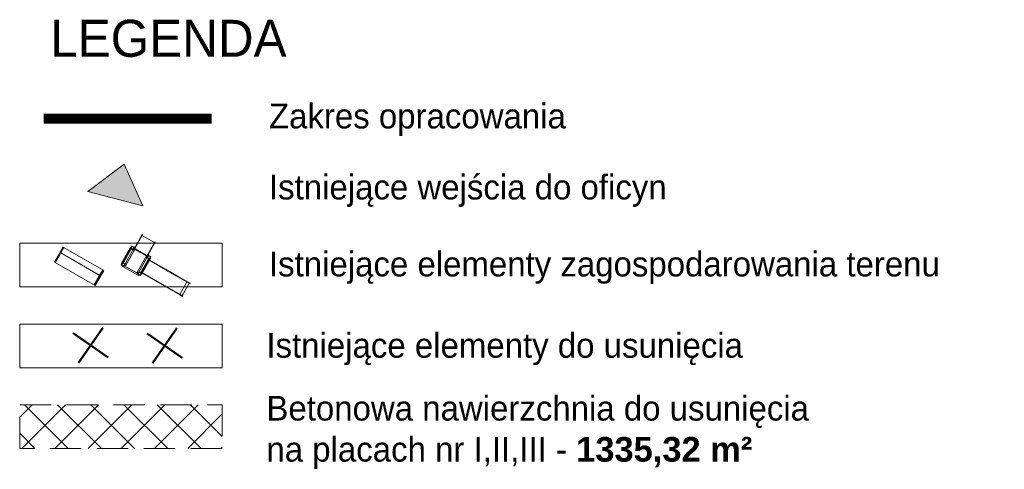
# Model space of a CAD drawing. Extents: x 5477758 to 5478339, y 5918274 to 5918502.
# Tile 43 of 43: x 5478299 to 5478339, y 5918435 to 5918454. Entities that reach past the tile are written whole.
import ezdxf

# ---------------------------------------------------------------- set-up
doc = ezdxf.new("R2010")
doc.units = 0
doc.linetypes.add('budynki akt$0$DASHED', pattern=[19.05, 12.7, -6.35])
doc.linetypes.add('DASHED', pattern=[19.05, 12.7, -6.35])
doc.layers.get('0').update_dxf_attribs({"linetype": 'CONTINUOUS', "lineweight": 13})
for name, color, linetype, lineweight in [('000_wejscia do budynków', 7, 'CONTINUOUS', 0), ('0_MAŁA ARCHITEKTURA ISTNIEJĄCA', 6, 'CONTINUOUS', 0), ('0_PROJ_NAWIERZCHNIE DO USUNIĘCIA', 1, 'CONTINUOUS', 0), ('0_WYBURZENIA_USUNIĘCIA ISTNIEJĄCEGO WYPOSAŻENIA', 1, 'CONTINUOUS', 0), ('0_ZABAWKI ISTNIEJĄCE', 6, 'CONTINUOUS', 0), ('A_GRANICA OPRACOWANIA', 7, 'CONTINUOUS', 0), ('New_ZZ_legenda_Pen_No__1', 7, 'CONTINUOUS', 18), ('ZZ_INWENT-usunięcia_Pen_No__240', 1, 'CONTINUOUS', 50), ('ZZ_legenda_Pen_No__1', 7, 'CONTINUOUS', 18)]:
    doc.layers.add(name, color=color, linetype=linetype, lineweight=lineweight)
doc.styles.add('GENERATED_STYLE_2', font='txt')
doc.styles.add('GENERATED_STYLE_5', font='txt')

# ---------------------------------------------------------------- blocks, each defined once
blk = doc.blocks.new('zw$2EFF')
at = {"lineweight": 18}
blk.add_hatch(color=256, dxfattribs=at).paths.add_polyline_path([(-0.771, 0.963), (0, 0), (0.77, 0.963)])
blk.add_lwpolyline([(-0.771, 0.963), (0.77, 0.963), (0, 0), (-0.771, 0.963)], dxfattribs=at)
blk = doc.blocks.new('zw$32B3')
at = {"layer": 'ZZ_INWENT-usunięcia_Pen_No__240', "linetype": 'Continuous'}
for p, q in [((0.192, 0.845), (-0.192, -0.845)), ((-0.845, 0.192), (0.845, -0.192))]:
    blk.add_line(p, q, dxfattribs=at)
blk = doc.blocks.new('zw$5BC6')
for p, q in [((1.335, -1.269, -0.037), (2.018, -1.112, -0.037)), ((1.344, -1.308, -0.037), (2.027, -1.151, -0.037)), ((2.018, -1.112, -0.037), (2.444, -2.964, -0.037)), ((1.762, -3.121, -0.037), (1.335, -1.269, -0.037)), ((1.588, -1.252, -0.037), (1.996, -3.026, -0.037)), ((2.435, -2.925, -0.037), (1.753, -3.082, -0.037)), ((2.444, -2.964, -0.037), (1.762, -3.121, -0.037))]:
    blk.add_line(p, q)
blk = doc.blocks.new('A$C489F5D44')
at = {"color": 0, "linetype": 'Continuous', "lineweight": 0}
for p, q in [((-7769, 321), (-7769, 241)), ((-7766, 326), (-7766, 236)), ((-7676, 326), (-7766, 326)), ((-7681, 329), (-7761, 329)), ((-7760, 320), (-7683, 320)), ((-7741, 301), (-7760, 320)), ((-7760, 320), (-7760, 243)), ((-7716, 348), (-7126, 348)), ((-7716, 329), (-7716, 348)), ((-7716, 348), (-7126, 348)), ((-7716, 326), (-7716, 329)), ((-7683, 320), (-7702, 301)), ((-7683, 320), (-7683, 243)), ((-7676, 236), (-7676, 326)), ((-7673, 241), (-7673, 321)), ((-7169, 321), (-7169, 241)), ((-7169, 321), (-7169, 241)), ((-7166, 326), (-7166, 236)), ((-7076, 326), (-7166, 326)), ((-7166, 326), (-7166, 236)), ((-7076, 326), (-7166, 326)), ((-7081, 329), (-7161, 329)), ((-7081, 329), (-7161, 329)), ((-7160, 320), (-7083, 320)), ((-7141, 301), (-7160, 320)), ((-7160, 320), (-7160, 243)), ((-7160, 320), (-7083, 320)), ((-7141, 301), (-7160, 320)), ((-7160, 320), (-7160, 243)), ((-7126, 348), (-7126, 348)), ((-7126, 348), (-7126, 329)), ((-7126, 348), (-7126, 329)), ((-7126, 329), (-7126, 326)), ((-7126, 329), (-7126, 326)), ((-7083, 320), (-7102, 301)), ((-7083, 320), (-7102, 301)), ((-7083, 320), (-7083, 243)), ((-7083, 320), (-7083, 243)), ((-7076, 236), (-7076, 326)), ((-7076, 236), (-7076, 326)), ((-7073, 241), (-7073, 321)), ((-7073, 241), (-7073, 321)), ((-9268, 240), (-9268, 231)), ((-9265, 243), (-9169, 242)), ((-9169, 227), (-9265, 228)), ((-9244, 228), (-9249, -224)), ((-9242, 233), (-9247, -227)), ((-9201, 232), (-9244, 233)), ((-9244, 233), (-9244, 228)), ((-9244, 233), (-9201, 232)), ((-9244, 233), (-9244, 228)), ((-9242, 233), (-9242, 228)), ((-9201, 232), (-8866, 229)), ((-8866, 229), (-9201, 232)), ((-8768, 238), (-9169, 242)), ((-9169, 227), (-8768, 223)), ((-9166, 230), (-9166, 239)), ((-9156, 232), (-9161, -228)), ((-9155, 232), (-9159, -228)), ((-9156, 227), (-9156, 232)), ((-9155, 227), (-9155, 232)), ((-8866, 229), (-8496, 225)), ((-8496, 225), (-8866, 229)), ((-7781, 229), (-8768, 238)), ((-8768, 223), (-7768, 213)), ((-8496, 225), (-7741, 218)), ((-7741, 218), (-8496, 225)), ((-7788, 276), (-7769, 276)), ((-7788, -314), (-7788, 276)), ((-7786, -314), (-7786, 276)), ((-7769, 279), (-7775, 279)), ((-7775, 279), (-7775, 276)), ((-7775, 276), (-7775, -314)), ((-7765, 279), (-7769, 279)), ((-7769, 276), (-7766, 276)), ((-7766, 276), (-7765, 276)), ((-7766, 236), (-7676, 236)), ((-7765, -317), (-7765, 279)), ((-7765, 276), (-7765, 236)), ((-7761, 233), (-7681, 233)), ((-7760, 243), (-7741, 262)), ((-7760, 243), (-7683, 243)), ((-7746, -271), (-7746, 233)), ((-7744, 236), (-7744, 233)), ((-7744, 233), (-7744, -271)), ((-7743, 236), (-7676, 236)), ((-7743, 236), (-7743, 233)), ((-7743, 233), (-7743, -271)), ((-7702, 262), (-7683, 243)), ((-7166, 305), (-7676, 305)), ((-7673, 304), (-7676, 304)), ((-7676, 281), (-7633, 281)), ((-7676, 281), (-7676, -319)), ((-7676, 236), (-7676, 236)), ((-7673, 306), (-7169, 306)), ((-7169, 304), (-7673, 304)), ((-7633, -319), (-7633, 281)), ((-7210, 281), (-7166, 281)), ((-7210, 281), (-7210, -319)), ((-7166, 304), (-7169, 304)), ((-7166, -274), (-7166, 236)), ((-7166, 236), (-7166, 236)), ((-7166, 236), (-7099, 236)), ((-7166, 236), (-7076, 236)), ((-7166, 236), (-7076, 236)), ((-7161, 233), (-7081, 233)), ((-7161, 233), (-7081, 233)), ((-7160, 243), (-7141, 262)), ((-7160, 243), (-7141, 262)), ((-7160, 243), (-7083, 243)), ((-7160, 243), (-7083, 243)), ((-7102, 262), (-7083, 243)), ((-7102, 262), (-7083, 243)), ((-7099, 233), (-7099, 236)), ((-7099, -271), (-7099, 233)), ((-7098, 233), (-7098, 236)), ((-7098, -271), (-7098, 233)), ((-7096, 233), (-7096, -271)), ((-7077, 279), (-7073, 279)), ((-7077, -317), (-7077, 279)), ((-7077, 276), (-7076, 276)), ((-7077, 236), (-7077, 276)), ((-7076, 276), (-7073, 276)), ((-7073, 279), (-7067, 279)), ((-7073, 276), (-7054, 276)), ((-7067, 279), (-7067, 276)), ((-7067, 276), (-7067, -314)), ((-7056, 276), (-7056, -314)), ((-7054, 276), (-7054, -314)), ((-9272, -227), (-9272, -236)), ((-9269, -224), (-9173, -225)), ((-9174, -240), (-9269, -239)), ((-9249, -224), (-9249, -227)), ((-9206, -228), (-9249, -227)), ((-9206, -235), (-9249, -234)), ((-9249, -234), (-9249, -239)), ((-9247, -234), (-9247, -239)), ((-9206, -228), (-8870, -231)), ((-9206, -235), (-8871, -238)), ((-9174, -240), (-8773, -244)), ((-8773, -229), (-9173, -225)), ((-9170, -237), (-9170, -228)), ((-9161, -240), (-9161, -235)), ((-9159, -240), (-9159, -235)), ((-8871, -238), (-8500, -242)), ((-8870, -231), (-8500, -235)), ((-7772, -239), (-8773, -229)), ((-8773, -244), (-7786, -253)), ((-8500, -235), (-7746, -242)), ((-8500, -242), (-7746, -249)), ((-7769, -279), (-7769, -359)), ((-7766, -274), (-7766, -364)), ((-7676, -274), (-7766, -274)), ((-7765, -274), (-7765, -314)), ((-7681, -271), (-7761, -271)), ((-7760, -280), (-7683, -280)), ((-7741, -299), (-7760, -280)), ((-7760, -280), (-7760, -357)), ((-7744, -271), (-7744, -274)), ((-7743, -271), (-7743, -274)), ((-7676, -274), (-7743, -274)), ((-7683, -280), (-7702, -299)), ((-7683, -280), (-7683, -357)), ((-7676, -341), (-7676, -274)), ((-7676, -364), (-7676, -274)), ((-7676, -275), (-7674, -275)), ((-7676, -325), (-7676, -275)), ((-7674, -275), (-7661, -275)), ((-7673, -359), (-7673, -279)), ((-7661, -275), (-7661, -275)), ((-7661, -275), (-7646, -275)), ((-7661, -325), (-7661, -275)), ((-7649, -280), (-7658, -280)), ((-7649, -313), (-7658, -313)), ((-7651, -313), (-7646, -313)), ((-7651, -313), (-7651, -335)), ((-7651, -313), (-7191, -313)), ((-7646, -275), (-7646, -369)), ((-7646, -313), (-7194, -313)), ((-7194, -275), (-7194, -369)), ((-7194, -275), (-7179, -275)), ((-7194, -313), (-7191, -313)), ((-7182, -280), (-7191, -280)), ((-7191, -335), (-7191, -313)), ((-7182, -313), (-7191, -313)), ((-7181, -275), (-7168, -275)), ((-7181, -325), (-7181, -275)), ((-7179, -275), (-7179, -275)), ((-7179, -275), (-7179, -369)), ((-7169, -279), (-7169, -359)), ((-7168, -275), (-7166, -275)), ((-7099, -274), (-7166, -274)), ((-7166, -274), (-7166, -364)), ((-7076, -274), (-7166, -274)), ((-7166, -325), (-7166, -275)), ((-7081, -271), (-7161, -271)), ((-7160, -280), (-7083, -280)), ((-7141, -299), (-7160, -280)), ((-7160, -280), (-7160, -357)), ((-7109, -300), (-7109, -295)), ((-7074, -295), (-7109, -295)), ((-7074, -300), (-7109, -300)), ((-7083, -280), (-7102, -299)), ((-7099, -274), (-7099, -271)), ((-7098, -274), (-7098, -271)), ((-7083, -280), (-7083, -357)), ((-7077, -314), (-7077, -274)), ((-7076, -364), (-7076, -274)), ((-7074, -303), (-7074, -292)), ((-7074, -292), (-7073, -292)), ((-7074, -303), (-7073, -303)), ((-7073, -359), (-7073, -279)), ((-7073, -292), (-7073, -302)), ((-7073, -293), (-7070, -293)), ((-7073, -295), (-7070, -295)), ((-7073, -300), (-7070, -300)), ((-7073, -302), (-7070, -302)), ((-7070, -295), (-7070, -293)), ((-7070, -299), (-7070, -295)), ((-7070, -301), (-7070, -299)), ((-7769, -314), (-7788, -314)), ((-7775, -314), (-7775, -317)), ((-7769, -317), (-7775, -317)), ((-7766, -314), (-7769, -314)), ((-7765, -317), (-7769, -317)), ((-7765, -314), (-7766, -314)), ((-7766, -364), (-7676, -364)), ((-7761, -367), (-7681, -367)), ((-7760, -357), (-7741, -338)), ((-7760, -357), (-7683, -357)), ((-7702, -338), (-7683, -357)), ((-7676, -319), (-7633, -319)), ((-7676, -325), (-7676, -365)), ((-7676, -365), (-7676, -373)), ((-7676, -383), (-7676, -373)), ((-7661, -383), (-7676, -383)), ((-7646, -344), (-7673, -344)), ((-7661, -325), (-7661, -373)), ((-7661, -342), (-7646, -342)), ((-7661, -383), (-7661, -373)), ((-7661, -383), (-7661, -838)), ((-7649, -335), (-7658, -335)), ((-7658, -343), (-7651, -343)), ((-7649, -382), (-7658, -382)), ((-7651, -335), (-7191, -335)), ((-7651, -335), (-7646, -335)), ((-7651, -343), (-7651, -335)), ((-7651, -341), (-7191, -341)), ((-7651, -343), (-7649, -343)), ((-7651, -817), (-7651, -343)), ((-7646, -343), (-7651, -343)), ((-7651, -343), (-7191, -343)), ((-7651, -343), (-7191, -343)), ((-7651, -343), (-7191, -343)), ((-7191, -343), (-7651, -343)), ((-7651, -343), (-7191, -343)), ((-7651, -343), (-7651, -817)), ((-7651, -343), (-7191, -343)), ((-7646, -335), (-7194, -335)), ((-7194, -344), (-7646, -344)), ((-7646, -817), (-7646, -369)), ((-7210, -319), (-7166, -319)), ((-7194, -335), (-7191, -335)), ((-7194, -342), (-7179, -342)), ((-7169, -344), (-7194, -344)), ((-7194, -369), (-7194, -838)), ((-7191, -335), (-7191, -343)), ((-7182, -335), (-7191, -335)), ((-7191, -817), (-7191, -343)), ((-7191, -343), (-7184, -343)), ((-7182, -382), (-7191, -382)), ((-7184, -343), (-7182, -343)), ((-7179, -343), (-7184, -343)), ((-7181, -325), (-7181, -373)), ((-7181, -383), (-7181, -373)), ((-7166, -383), (-7181, -383)), ((-7179, -383), (-7179, -369)), ((-7179, -838), (-7179, -383)), ((-7166, -325), (-7166, -365)), ((-7166, -364), (-7076, -364)), ((-7166, -365), (-7166, -373)), ((-7166, -383), (-7166, -373)), ((-7161, -367), (-7081, -367)), ((-7160, -357), (-7141, -338)), ((-7160, -357), (-7083, -357)), ((-7102, -338), (-7083, -357)), ((-7076, -314), (-7077, -314)), ((-7077, -317), (-7073, -317)), ((-7073, -314), (-7076, -314)), ((-7054, -314), (-7073, -314)), ((-7073, -317), (-7067, -317)), ((-7067, -314), (-7067, -317)), ((-7658, -841), (-7649, -841)), ((-7651, -816), (-7191, -816)), ((-7651, -817), (-7191, -817)), ((-7191, -841), (-7182, -841))]:
    blk.add_line(p, q, dxfattribs=at)
blk.add_lwpolyline([(-7646, -817), (-7646, -838)])
for centre in [(-7721, 281), (-7121, 281), (-7121, 281), (-7721, -319), (-7121, -319)]:
    blk.add_circle(centre, 45, dxfattribs=at)
for centre, radius, start, end in [((-7761, 321), 8, 90, 180), ((-7681, 321), 8, 360, 90), ((-7161, 321), 8, 90, 180), ((-7161, 321), 8, 90, 180), ((-7081, 321), 8, 360, 90), ((-7081, 321), 8, 360, 90), ((-9265, 240), 3, 89.4479, 179.4479), ((-9265, 231), 3, 179.4479, 269.4479), ((-7761, 241), 8, 180, 270), ((-7743, 233), 3, 90, 180), ((-7681, 241), 8, 270, 360), ((-7673, 303), 3, 90, 180), ((-7169, 303), 3, 360, 90), ((-7161, 241), 8, 180, 270), ((-7161, 241), 8, 180, 270), ((-7099, 233), 3, 360, 90), ((-7081, 241), 8, 270, 360), ((-7081, 241), 8, 270, 360), ((-9269, -227), 3, 89.4479, 179.4479), ((-9269, -236), 3, 179.4479, 269.4479), ((-7761, -279), 8, 90, 180), ((-7743, -271), 3, 180, 270), ((-7681, -279), 8, 360, 90), ((-7161, -279), 8, 90, 180), ((-7099, -271), 3, 270, 360), ((-7081, -279), 8, 360, 90), ((-7073, -292), 0.5, 360, 90), ((-7073, -302), 0.5, 270, 360), ((-7761, -359), 8, 180, 270), ((-7681, -359), 8, 270, 360), ((-7673, -341), 3, 179.9874, 270.0124), ((-7658, -346), 3, 90, 180), ((-7649, -346), 3, 360, 10.3383), ((-7191, -346), 3, 90, 180), ((-7182, -346), 3, 360, 10.3383), ((-7169, -341), 3, 270, 360), ((-7161, -359), 8, 180, 270), ((-7081, -359), 8, 270, 360), ((-7658, -838), 3, 180, 270), ((-7649, -838), 3, 270, 0), ((-7191, -838), 3, 180, 270), ((-7182, -838), 3, 270, 360)]:
    blk.add_arc(centre, radius, start, end, dxfattribs=at)
for centre, major_axis, ratio, start_param, end_param in [((-7070, -293), (0, -0.577), 0.866025, 1.570796, 3.141593), ((-7070, -295), (0.5, 0), 0.57735, 0, 1.570796)]:
    blk.add_ellipse(centre, major_axis=major_axis, ratio=ratio, start_param=start_param, end_param=end_param, dxfattribs=at)
at = {"color": 0, "linetype": 'Continuous', "lineweight": 0, "extrusion": (0, 0, -1)}
for centre, major_axis, ratio, start_param, end_param in [((-7070, -299), (0.5, 0), 0.57735, 0, 1.570796), ((-7070, -301), (0, 0.577), 0.866025, 1.570796, 3.141593)]:
    blk.add_ellipse(centre, major_axis=major_axis, ratio=ratio, start_param=start_param, end_param=end_param, dxfattribs=at)
at = {"color": 0, "linetype": 'Continuous', "lineweight": 0}
for points, knots in [([(-7661, -277), (-7661, -277), (-7661, -277), (-7660, -278), (-7660, -279), (-7659, -279), (-7659, -280), (-7659, -280), (-7659, -280), (-7658, -280), (-7658, -280), (-7658, -280), (-7658, -280), (-7658, -280), (-7658, -280), (-7658, -280)], [60.710168, 60.710168, 60.710168, 60.710168, 65.742456, 65.742456, 71.325633, 71.325633, 73.766466, 73.766466, 75.353966, 75.353966, 76.014355, 76.014355, 76.428182, 76.428182, 76.490259, 76.490259, 76.490259, 76.490259]), ([(-7661, -315), (-7661, -315), (-7661, -315), (-7661, -315), (-7661, -315), (-7661, -314), (-7660, -314), (-7660, -313), (-7660, -313), (-7659, -313), (-7659, -313), (-7658, -313), (-7658, -313), (-7658, -313)], [-5.379377, -5.379377, -5.379377, -5.379377, -5.342048, -5.342048, -3.975965, -3.975965, -2.670755, -2.670755, -1.510889, -1.510889, -0.544332, -0.544332, -0.001093, -0.001093, -0.001093, -0.001093]), ([(-7649, -280), (-7649, -280), (-7649, -280), (-7649, -280), (-7649, -280), (-7649, -280), (-7649, -280), (-7649, -280), (-7648, -280), (-7648, -280), (-7648, -280), (-7648, -279), (-7647, -279), (-7647, -278), (-7646, -278), (-7646, -277), (-7646, -277), (-7646, -277)], [40.963396, 40.963396, 40.963396, 40.963396, 41.003564, 41.003564, 41.351141, 41.351141, 41.817168, 41.817168, 42.67167, 42.67167, 44.744537, 44.744537, 49.081231, 49.081231, 53.156868, 53.156868, 56.98586, 56.98586, 56.98586, 56.98586]), ([(-7649, -313), (-7649, -313), (-7648, -313), (-7648, -313), (-7648, -313), (-7647, -313), (-7647, -314), (-7646, -314), (-7646, -314), (-7646, -315), (-7646, -315), (-7646, -315), (-7646, -315), (-7646, -315)], [-5.38207, -5.38207, -5.38207, -5.38207, -4.451931, -4.451931, -3.418408, -3.418408, -2.129272, -2.129272, -1.080208, -1.080208, 0, 0, 0.037612, 0.037612, 0.037612, 0.037612]), ([(-7194, -277), (-7194, -277), (-7194, -277), (-7193, -278), (-7193, -279), (-7192, -279), (-7192, -280), (-7192, -280), (-7192, -280), (-7191, -280), (-7191, -280), (-7191, -280), (-7191, -280), (-7191, -280), (-7191, -280), (-7191, -280)], [60.710168, 60.710168, 60.710168, 60.710168, 65.742456, 65.742456, 71.325633, 71.325633, 73.766466, 73.766466, 75.353966, 75.353966, 76.014355, 76.014355, 76.428182, 76.428182, 76.490259, 76.490259, 76.490259, 76.490259]), ([(-7194, -315), (-7194, -315), (-7194, -315), (-7194, -315), (-7194, -315), (-7194, -314), (-7193, -314), (-7193, -313), (-7193, -313), (-7192, -313), (-7192, -313), (-7191, -313), (-7191, -313), (-7191, -313)], [-5.379377, -5.379377, -5.379377, -5.379377, -5.342048, -5.342048, -3.975965, -3.975965, -2.670755, -2.670755, -1.510889, -1.510889, -0.544332, -0.544332, -0.001093, -0.001093, -0.001093, -0.001093]), ([(-7182, -280), (-7182, -280), (-7182, -280), (-7182, -280), (-7182, -280), (-7182, -280), (-7182, -280), (-7182, -280), (-7181, -280), (-7181, -280), (-7181, -280), (-7181, -279), (-7180, -279), (-7180, -278), (-7179, -278), (-7179, -277), (-7179, -277), (-7179, -277)], [40.963396, 40.963396, 40.963396, 40.963396, 41.003564, 41.003564, 41.351141, 41.351141, 41.817168, 41.817168, 42.67167, 42.67167, 44.744537, 44.744537, 49.081231, 49.081231, 53.156868, 53.156868, 56.98586, 56.98586, 56.98586, 56.98586]), ([(-7182, -313), (-7182, -313), (-7181, -313), (-7181, -313), (-7181, -313), (-7180, -313), (-7180, -314), (-7179, -314), (-7179, -314), (-7179, -315), (-7179, -315), (-7179, -315), (-7179, -315), (-7179, -315)], [-5.38207, -5.38207, -5.38207, -5.38207, -4.451931, -4.451931, -3.418408, -3.418408, -2.129272, -2.129272, -1.080208, -1.080208, 0, 0, 0.037612, 0.037612, 0.037612, 0.037612]), ([(-7658, -343), (-7658, -343), (-7658, -343), (-7658, -343), (-7658, -343), (-7658, -343), (-7658, -343), (-7658, -343), (-7658, -343), (-7658, -343), (-7658, -343), (-7658, -343), (-7659, -343), (-7659, -343), (-7659, -343), (-7659, -343), (-7659, -343), (-7659, -343), (-7660, -343), (-7660, -343), (-7660, -343), (-7661, -343), (-7661, -343), (-7661, -343), (-7661, -343), (-7661, -343)], [13.105421, 13.105421, 13.105421, 13.105421, 13.148365, 13.148365, 13.191309, 13.191309, 13.32695, 13.32695, 13.475499, 13.475499, 13.624048, 13.624048, 13.921146, 13.921146, 14.494549, 14.494549, 15.067952, 15.067952, 16.214758, 16.214758, 18.559231, 18.559231, 19.731468, 19.731468, 20.903704, 20.903704, 20.903704, 20.903704]), ([(-7661, -369), (-7661, -368), (-7661, -367), (-7661, -366), (-7661, -365), (-7660, -364), (-7660, -363), (-7660, -362), (-7660, -361), (-7659, -360), (-7659, -359), (-7659, -358), (-7659, -358), (-7659, -358), (-7659, -357), (-7658, -357), (-7658, -357), (-7658, -357), (-7658, -357), (-7658, -357), (-7658, -357), (-7658, -357), (-7658, -357), (-7658, -356), (-7658, -356), (-7658, -356), (-7658, -356), (-7658, -356)], [0, 0, 0, 0, 2.093719, 2.093719, 4.187437, 4.187437, 6.281156, 6.281156, 8.374875, 8.374875, 10.147023, 10.147023, 11.033097, 11.033097, 11.919171, 11.919171, 12.287967, 12.287967, 12.472365, 12.472365, 12.656763, 12.656763, 12.759774, 12.759774, 12.81128, 12.81128, 12.862785, 12.862785, 12.862785, 12.862785]), ([(-7658, -382), (-7658, -382), (-7658, -382), (-7658, -382), (-7658, -382), (-7658, -382), (-7658, -382), (-7659, -382), (-7659, -381), (-7659, -381), (-7659, -381), (-7659, -380), (-7659, -380), (-7660, -379), (-7660, -378), (-7660, -376), (-7660, -375), (-7661, -374), (-7661, -373), (-7661, -371), (-7661, -370), (-7661, -369)], [45.119974, 45.119974, 45.119974, 45.119974, 45.296646, 45.296646, 45.473317, 45.473317, 45.82666, 45.82666, 46.463547, 46.463547, 47.100434, 47.100434, 48.374208, 48.374208, 50.947658, 50.947658, 53.521108, 53.521108, 56.094558, 56.094558, 58.668008, 58.668008, 58.668008, 58.668008]), ([(-7646, -346), (-7646, -346), (-7646, -346), (-7646, -345), (-7646, -345), (-7646, -345), (-7646, -344), (-7647, -344), (-7647, -344), (-7647, -344), (-7647, -343), (-7648, -343), (-7648, -343), (-7648, -343), (-7648, -343), (-7649, -343), (-7649, -343), (-7649, -343)], [4.813203, 4.813203, 4.813203, 4.813203, 5.546125, 5.546125, 6.279048, 6.279048, 6.996959, 6.996959, 7.714869, 7.714869, 8.332086, 8.332086, 8.949304, 8.949304, 9.448129, 9.448129, 9.946954, 9.946954, 9.946954, 9.946954]), ([(-7649, -356), (-7649, -356), (-7649, -356), (-7649, -356), (-7649, -356), (-7649, -357), (-7649, -357), (-7649, -357), (-7649, -357), (-7649, -357), (-7649, -357), (-7649, -357), (-7649, -357), (-7648, -357), (-7648, -358), (-7648, -358), (-7648, -358), (-7648, -359), (-7648, -360), (-7647, -361), (-7647, -362), (-7647, -363), (-7647, -364), (-7646, -365), (-7646, -366), (-7646, -367), (-7646, -368), (-7646, -369)], [-12.862785, -12.862785, -12.862785, -12.862785, -12.81128, -12.81128, -12.759774, -12.759774, -12.656763, -12.656763, -12.472365, -12.472365, -12.287967, -12.287967, -11.919171, -11.919171, -11.033097, -11.033097, -10.147023, -10.147023, -8.374875, -8.374875, -6.281156, -6.281156, -4.187437, -4.187437, -2.093719, -2.093719, 0, 0, 0, 0]), ([(-7646, -369), (-7646, -370), (-7646, -371), (-7646, -373), (-7646, -374), (-7647, -375), (-7647, -376), (-7647, -378), (-7647, -379), (-7648, -380), (-7648, -380), (-7648, -381), (-7648, -381), (-7648, -381), (-7648, -382), (-7649, -382), (-7649, -382), (-7649, -382), (-7649, -382), (-7649, -382), (-7649, -382), (-7649, -382)], [31.571941, 31.571941, 31.571941, 31.571941, 34.145391, 34.145391, 36.718841, 36.718841, 39.292291, 39.292291, 41.865741, 41.865741, 43.139515, 43.139515, 43.776402, 43.776402, 44.413288, 44.413288, 44.766631, 44.766631, 44.943303, 44.943303, 45.119974, 45.119974, 45.119974, 45.119974]), ([(-7191, -343), (-7191, -343), (-7191, -343), (-7191, -343), (-7191, -343), (-7191, -343), (-7191, -343), (-7191, -343), (-7191, -343), (-7191, -343), (-7191, -343), (-7191, -343), (-7192, -343), (-7192, -343), (-7192, -343), (-7192, -343), (-7192, -343), (-7192, -343), (-7193, -343), (-7193, -343), (-7193, -343), (-7194, -343), (-7194, -343), (-7194, -343), (-7194, -343), (-7194, -343)], [13.105421, 13.105421, 13.105421, 13.105421, 13.148365, 13.148365, 13.191309, 13.191309, 13.32695, 13.32695, 13.475499, 13.475499, 13.624048, 13.624048, 13.921146, 13.921146, 14.494549, 14.494549, 15.067952, 15.067952, 16.214758, 16.214758, 18.559231, 18.559231, 19.731468, 19.731468, 20.903704, 20.903704, 20.903704, 20.903704]), ([(-7194, -369), (-7194, -368), (-7194, -367), (-7194, -366), (-7194, -365), (-7193, -364), (-7193, -363), (-7193, -362), (-7193, -361), (-7192, -360), (-7192, -359), (-7192, -358), (-7192, -358), (-7192, -358), (-7192, -357), (-7191, -357), (-7191, -357), (-7191, -357), (-7191, -357), (-7191, -357), (-7191, -357), (-7191, -357), (-7191, -357), (-7191, -356), (-7191, -356), (-7191, -356), (-7191, -356), (-7191, -356)], [0, 0, 0, 0, 2.093719, 2.093719, 4.187437, 4.187437, 6.281156, 6.281156, 8.374875, 8.374875, 10.147023, 10.147023, 11.033097, 11.033097, 11.919171, 11.919171, 12.287967, 12.287967, 12.472365, 12.472365, 12.656763, 12.656763, 12.759774, 12.759774, 12.81128, 12.81128, 12.862785, 12.862785, 12.862785, 12.862785]), ([(-7191, -382), (-7191, -382), (-7191, -382), (-7191, -382), (-7191, -382), (-7191, -382), (-7191, -382), (-7192, -382), (-7192, -381), (-7192, -381), (-7192, -381), (-7192, -380), (-7192, -380), (-7193, -379), (-7193, -378), (-7193, -376), (-7193, -375), (-7194, -374), (-7194, -373), (-7194, -371), (-7194, -370), (-7194, -369)], [45.119974, 45.119974, 45.119974, 45.119974, 45.296646, 45.296646, 45.473317, 45.473317, 45.82666, 45.82666, 46.463547, 46.463547, 47.100434, 47.100434, 48.374208, 48.374208, 50.947658, 50.947658, 53.521108, 53.521108, 56.094558, 56.094558, 58.668008, 58.668008, 58.668008, 58.668008]), ([(-7179, -346), (-7179, -346), (-7179, -346), (-7179, -345), (-7179, -345), (-7179, -345), (-7179, -344), (-7180, -344), (-7180, -344), (-7180, -344), (-7180, -343), (-7181, -343), (-7181, -343), (-7181, -343), (-7181, -343), (-7182, -343), (-7182, -343), (-7182, -343)], [4.813203, 4.813203, 4.813203, 4.813203, 5.546125, 5.546125, 6.279048, 6.279048, 6.996959, 6.996959, 7.714869, 7.714869, 8.332086, 8.332086, 8.949304, 8.949304, 9.448129, 9.448129, 9.946954, 9.946954, 9.946954, 9.946954]), ([(-7182, -356), (-7182, -356), (-7182, -356), (-7182, -356), (-7182, -356), (-7182, -357), (-7182, -357), (-7182, -357), (-7182, -357), (-7182, -357), (-7182, -357), (-7182, -357), (-7182, -357), (-7181, -357), (-7181, -358), (-7181, -358), (-7181, -358), (-7181, -359), (-7181, -360), (-7180, -361), (-7180, -362), (-7180, -363), (-7180, -364), (-7179, -365), (-7179, -366), (-7179, -367), (-7179, -368), (-7179, -369)], [-12.862785, -12.862785, -12.862785, -12.862785, -12.81128, -12.81128, -12.759774, -12.759774, -12.656763, -12.656763, -12.472365, -12.472365, -12.287967, -12.287967, -11.919171, -11.919171, -11.033097, -11.033097, -10.147023, -10.147023, -8.374875, -8.374875, -6.281156, -6.281156, -4.187437, -4.187437, -2.093719, -2.093719, 0, 0, 0, 0]), ([(-7181, -381), (-7181, -381), (-7181, -381), (-7181, -381), (-7181, -382), (-7182, -382), (-7182, -382), (-7182, -382), (-7182, -382), (-7182, -382), (-7182, -382), (-7182, -382)], [43.471341, 43.471341, 43.471341, 43.471341, 43.776402, 43.776402, 44.413288, 44.413288, 44.766631, 44.766631, 44.943303, 44.943303, 45.119974, 45.119974, 45.119974, 45.119974]), ([(-7179, -369), (-7179, -370), (-7179, -371), (-7179, -373), (-7179, -374), (-7180, -375), (-7180, -376), (-7180, -378), (-7180, -379), (-7181, -380), (-7181, -380), (-7181, -381), (-7181, -381), (-7181, -381)], [31.571941, 31.571941, 31.571941, 31.571941, 34.145391, 34.145391, 36.718841, 36.718841, 39.292291, 39.292291, 41.865741, 41.865741, 43.139515, 43.139515, 43.471341, 43.471341, 43.471341, 43.471341])]:
    blk.add_open_spline(points, degree=3, knots=knots, dxfattribs=at)

msp = doc.modelspace()

# ---------------------------------------------------------------- hatches: boundary and pattern name
at = {"layer": '0_PROJ_NAWIERZCHNIE DO USUNIĘCIA', "linetype": 'Continuous', "lineweight": 0, "ltscale": 4}
h = msp.add_hatch(dxfattribs=at)
h.set_pattern_fill('ANSI37', color=256, scale=0.3, style=0)
h.set_pattern_definition([(45, (-0.1034, 3.0033), (-0.67351920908, 0.67351920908), []), (135, (-0.1034, 3.0033), (-0.67351920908, -0.67351920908), [])])
h.paths.add_polyline_path([(5478299.054, 5918438.039), (5478307.267, 5918438.039), (5478307.267, 5918436.267), (5478299.054, 5918436.267)])

# ---------------------------------------------------------------- linework, layer by layer
for points in [[(5478299.054, 5918444.587), (5478307.267, 5918444.587), (5478307.267, 5918442.815), (5478299.054, 5918442.815)], [(5478299.054, 5918441.313), (5478307.267, 5918441.313), (5478307.267, 5918439.541), (5478299.054, 5918439.541)]]:
    msp.add_lwpolyline(points, close=True)
at = {"layer": '0_PROJ_NAWIERZCHNIE DO USUNIĘCIA', "linetype": 'DASHED', "ltscale": 0.1}
msp.add_lwpolyline([(5478299.054, 5918438.039), (5478307.267, 5918438.039), (5478307.267, 5918436.267), (5478299.054, 5918436.267)], close=True, dxfattribs=at)
at = {"layer": 'A_GRANICA OPRACOWANIA', "color": 1, "linetype": 'budynki akt$0$DASHED', "ltscale": 0.1, "const_width": 0.4}
msp.add_lwpolyline([(5478300.021, 5918449.647), (5478306.838, 5918449.647)], dxfattribs=at)

# ---------------------------------------------------------------- block references
at = {"layer": '000_wejscia do budynków', "lineweight": 18, "xscale": 1.5, "yscale": 1.5, "zscale": 1.5, "rotation": 165.4785844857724}
msp.add_blockref('zw$2EFF', (5478303.291, 5918447.795), dxfattribs=at)
at = {"layer": '0_MAŁA ARCHITEKTURA ISTNIEJĄCA', "rotation": 227.1134403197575}
msp.add_blockref('zw$5BC6', (5478304.3, 5918443.599, 0.037), dxfattribs=at)
at = {"layer": '0_WYBURZENIA_USUNIĘCIA ISTNIEJĄCEGO WYPOSAŻENIA', "color": 1, "lineweight": 30, "rotation": 157.8600591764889}
for p in [(5478301.93, 5918440.449), (5478304.937, 5918440.436)]:
    msp.add_blockref('zw$32B3', p, dxfattribs=at)
at = {"layer": '0_ZABAWKI ISTNIEJĄCE', "xscale": 0.001274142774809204, "yscale": 0.001274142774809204, "zscale": 0.001274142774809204, "rotation": 150.6626192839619}
msp.add_blockref('A$C489F5D44', (5478295.518, 5918448.489), dxfattribs=at)

# ---------------------------------------------------------------- texts
at = {"layer": 'New_ZZ_legenda_Pen_No__1', "linetype": 'Continuous', "char_height": 1, "attachment_point": 1, "rotation": 359.9974, "style": 'GENERATED_STYLE_2'}
for s, insert in [('{\\A1;Zakres opracowania}', (5478309.162, 5918450.249)), ('{\\A1;Istniejące wejścia do oficyn}', (5478309.162, 5918447.367)), ('{\\A1;Istniejące elementy zagospodarowania terenu}', (5478309.162, 5918444.245)), ('{\\A1;Istniejące elementy do usunięcia}', (5478309.059, 5918440.946)), ('{\\A1;Betonowa nawierzchnia do usunięcia\\Pna placach nr I,II,III - \\fArial CE|b1|i0|c238|p34;1335,32 m²}', (5478309.059, 5918438.396))]:
    msp.add_mtext(s, dxfattribs=dict(at, insert=insert))
at = {"layer": 'ZZ_legenda_Pen_No__1', "linetype": 'Continuous', "insert": (5478300.292, 5918452.134), "char_height": 1.5, "attachment_point": 7, "rotation": 360, "style": 'GENERATED_STYLE_5'}
msp.add_mtext('{\\A1;LEGENDA}', dxfattribs=at)

doc.saveas('drawing.dxf')
